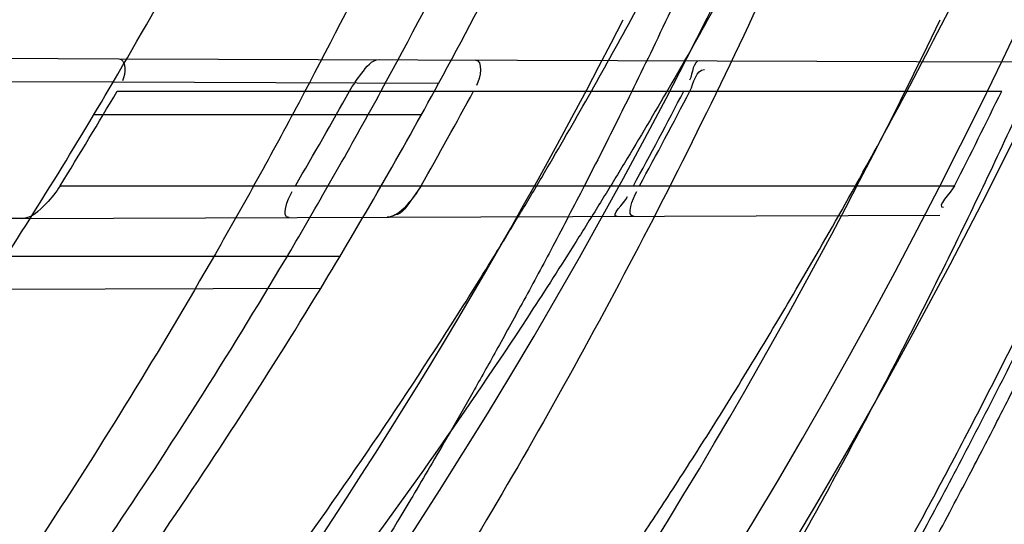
# Model space of a CAD drawing. Header units: millimetres. Extents: x 0 to 297, y 0 to 210.
# Tile 87 of 256: x 147.0966 to 147.159, y 92.8512 to 92.8832. Entities that reach past the tile are written whole.
import ezdxf

# ---------------------------------------------------------------- set-up
doc = ezdxf.new("R2010")
doc.units = ezdxf.units.MM
doc.header["$LTSCALE"] = 16.335
doc.layers.get('0').update_dxf_attribs({"linetype": 'CONTINUOUS'})
for name, color, linetype in [('01_GLOBAL', 7, 'CONTINUOUS'), ('INTFCLR_1', 7, 'CONTINUOUS'), ('INTFCLR_144815', 7, 'CONTINUOUS')]:
    doc.layers.add(name, color=color, linetype=linetype)

msp = doc.modelspace()

# ---------------------------------------------------------------- linework, layer by layer
at = {"color": 7, "linetype": 'Continuous'}
msp.add_circle((147.7028034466, 92.1254639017), 2.28, dxfattribs=at)
at = {"color": 9, "linetype": 'Continuous'}
msp.add_arc((147.7028034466, 92.1254639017), 2.2507792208, 92.9674534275, 177.0325465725, dxfattribs=at)
at = {"layer": '01_GLOBAL', "color": 7, "linetype": 'Continuous'}
msp.add_circle((147.7028034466, 92.1254639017), 2.31, dxfattribs=at)
at = {"layer": 'INTFCLR_1', "color": 6, "linetype": 'Continuous'}
for p, q in [((147.0497517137, 92.88087376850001), (147.1028510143, 92.8806884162)), ((147.1024913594, 92.8791896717), (147.0946443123, 92.8792170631)), ((147.0967045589, 92.8705534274), (147.0417603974, 92.8703616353))]:
    msp.add_line(p, q, dxfattribs=at)
at = {"layer": 'INTFCLR_1', "color": 9, "linetype": 'Continuous'}
for p, q in [((147.1028510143, 92.8806884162), (147.1597579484, 92.8804897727)), ((147.1231331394, 92.879117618), (147.1024913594, 92.8791896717)), ((147.1027525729, 92.8786316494), (147.1588309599, 92.8786316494)), ((147.1220406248, 92.8771316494), (147.1012724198, 92.8771316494)), ((147.0991366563, 92.8726316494), (147.1558372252, 92.8726316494)), ((147.0967045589, 92.8705534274), (147.1549014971, 92.8707565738)), ((147.1168630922, 92.8681316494), (147.0956864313, 92.8681316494)), ((147.115653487, 92.8661195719), (147.0943301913, 92.8660451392))]:
    msp.add_line(p, q, dxfattribs=at)
at = {"layer": 'INTFCLR_1', "color": 7, "linetype": 'Continuous'}
msp.add_line((147.1220164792, 92.8726316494), (147.1214953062, 92.8718560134), dxfattribs=at)
at = {"layer": 'INTFCLR_1', "color": 6, "linetype": 'Continuous'}
for centre, radius, start, end in [((146.8326356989, 93.03763164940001), 0.3620710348, 270, 90.00000002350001), ((146.8326356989, 93.03763164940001), 0.3440948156, 270, 90.00000002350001), ((146.8326356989, 93.03763164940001), 0.312931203, 326.7481499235, 329.5812702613), ((146.8326356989, 93.03763164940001), 0.330931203, 328.7836486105, 331.3802865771), ((146.8324772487, 93.03742425), 0.313470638, 328.2843877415, 329.564842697), ((146.8327107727, 93.0378127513), 0.3262455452, 329.5817052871, 330.7961649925), ((146.832488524, 93.03743400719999), 0.3331459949, 330.3510127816, 331.5315365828), ((146.832663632, 93.0376277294), 0.3448531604, 331.4155767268, 332.5448306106), ((146.8330340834, 93.0376276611), 0.3448686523, 331.4169919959, 332.5461806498), ((146.832663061, 93.03762813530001), 0.3628572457, 332.9534276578, 334.0122375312)]:
    msp.add_arc(centre, radius, start, end, dxfattribs=at)
at = {"layer": 'INTFCLR_1', "color": 9, "linetype": 'Continuous'}
for radius, start, end in [(0.330931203, 331.3802865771, 334.6943264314), (0.312931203, 329.5812702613, 333.1113287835), (0.330931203, 325.2879487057, 328.7836486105)]:
    msp.add_arc((146.8326356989, 93.03763164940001), radius, start, end, dxfattribs=at)
at = {"layer": 'INTFCLR_1', "color": 6, "linetype": 'Continuous'}
for points, knots in [([(147.0687421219, 93.29563164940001), (147.0680098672, 93.29563164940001), (147.0693330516, 93.2931111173), (147.0704693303, 93.29172068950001), (147.0723263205, 93.28928078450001), (147.0746177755, 93.2865210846), (147.0775470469, 93.28299903), (147.080971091, 93.27890891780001), (147.0846437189, 93.27446035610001), (147.0882701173, 93.26998999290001), (147.0916458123, 93.2657319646), (147.0947448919, 93.2617356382), (147.0975630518, 93.2580185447), (147.100110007, 93.25458663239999), (147.1024035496, 93.25143207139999), (147.1044661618, 93.24854131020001), (147.1063189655, 93.24589767), (147.1079764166, 93.2434940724), (147.109457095, 93.2413147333), (147.1107791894, 93.2393416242), (147.1119635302, 93.23755181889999), (147.1130167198, 93.235942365), (147.1139517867, 93.2344985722), (147.1147816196, 93.2332054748), (147.1157213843, 93.2317287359), (147.1167390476, 93.23011252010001), (147.1179255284, 93.2282043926), (147.1189332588, 93.2265622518), (147.1198501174, 93.2250516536), (147.1206424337, 93.2237350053), (147.1215180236, 93.2222660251), (147.1224842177, 93.22062728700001), (147.1235503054, 93.2187965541), (147.1247223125, 93.21675634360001), (147.1260120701, 93.2144766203), (147.1274302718, 93.21192636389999), (147.1289898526, 93.20906621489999), (147.1307073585, 93.2058462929), (147.1325944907, 93.2022184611), (147.1346618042, 93.1981270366), (147.1369222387, 93.1935038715), (147.1393944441, 93.1882537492), (147.1420944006, 93.1822619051), (147.1450364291, 93.1753818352), (147.1482313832, 93.1674373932), (147.1516877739, 93.1581768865), (147.1553587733, 93.14738762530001), (147.1590017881, 93.1353669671), (147.1623609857, 93.1226214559), (147.1652568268, 93.10972884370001), (147.1676651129, 93.0968010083), (147.1695853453, 93.0838891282), (147.1710275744, 93.0709911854), (147.1719965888, 93.05813761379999), (147.1725011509, 93.0453158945), (147.1725469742, 93.0325462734), (147.1721391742, 93.0198169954), (147.171280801, 93.0071297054), (147.1699742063, 92.99449457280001), (147.1682169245, 92.9818861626), (147.1660086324, 92.9693213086), (147.1633383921, 92.9567727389), (147.1602041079, 92.94425636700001), (147.1566465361, 92.9319458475), (147.1528751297, 92.9204393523), (147.1491593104, 92.9102243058), (147.1457087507, 92.9015000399), (147.1425365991, 92.8940034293), (147.1396288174, 92.8875126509), (147.136972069, 92.8818585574), (147.1345472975, 92.8769025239), (147.1323371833, 92.8725413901), (147.130325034, 92.8686912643), (147.1284994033, 92.8652891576), (147.1268466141, 92.8622800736), (147.1253496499, 92.85960988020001), (147.1239936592, 92.85723391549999), (147.1227647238, 92.8551144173), (147.1216541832, 92.85322630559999), (147.1206539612, 92.8515468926), (147.1197533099, 92.8500510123), (147.1189386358, 92.8487109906), (147.1179864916, 92.8471584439), (147.1170567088, 92.8456599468), (147.1160957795, 92.84412860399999), (147.1152647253, 92.8428151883), (147.1143298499, 92.84135168), (147.1132770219, 92.8397205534), (147.1120898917, 92.837902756), (147.1107550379, 92.8358842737), (147.109257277, 92.8336513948), (147.107577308, 92.8311858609), (147.1056960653, 92.8284703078), (147.1035922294, 92.82548916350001), (147.1012492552, 92.8222342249), (147.0986446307, 92.81869165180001), (147.095755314, 92.8148491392), (147.0925736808, 92.81071697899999), (147.0890986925, 92.8063077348), (147.0853575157, 92.80167437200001), (147.0815402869, 92.7970384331), (147.0779667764, 92.7927652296), (147.0748968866, 92.789078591), (147.0724998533, 92.7861981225), (147.070552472, 92.7836530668), (147.0693788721, 92.7822194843), (147.0679949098, 92.7796316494), (147.0687421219, 92.7796316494)], [0, 0, 0, 0, 0.003860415, 0.007501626, 0.0124785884, 0.0188917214, 0.0268498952, 0.0364677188, 0.0470694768, 0.0572444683, 0.0668187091, 0.0757144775, 0.083905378, 0.09140992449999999, 0.0982451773, 0.1044667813, 0.1101313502, 0.1152642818, 0.1198589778, 0.1240215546, 0.1277856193, 0.1311734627, 0.1341617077, 0.1368541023, 0.1392736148, 0.1433897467, 0.1469230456, 0.1511192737, 0.1535471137, 0.1562389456, 0.1592204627, 0.1625628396, 0.1662680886, 0.1703891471, 0.174967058, 0.1800766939, 0.1857729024, 0.1921414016, 0.1993155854, 0.2073311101, 0.2163077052, 0.2264451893, 0.2379233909, 0.250953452, 0.2658909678, 0.283062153, 0.3030578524, 0.3259639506, 0.3492662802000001, 0.3725305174, 0.3956109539, 0.4185782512, 0.4413347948, 0.4640172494, 0.4865192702, 0.508968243, 0.531324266, 0.5536477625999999, 0.5759939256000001, 0.5982772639, 0.620747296, 0.6432362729, 0.6658996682, 0.68875599, 0.7107777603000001, 0.7297237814, 0.7460531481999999, 0.7602331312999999, 0.7726347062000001, 0.7835467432, 0.793166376, 0.8017211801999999, 0.8093215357, 0.8160683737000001, 0.8220758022, 0.8274205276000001, 0.8322066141, 0.8364980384, 0.8403367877, 0.8437547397, 0.8468031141, 0.8495420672, 0.8520223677, 0.8564046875, 0.8588391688, 0.8615533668, 0.8645986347, 0.8679945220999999, 0.8717882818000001, 0.8760445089, 0.8807522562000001, 0.8859628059, 0.8917731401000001, 0.898168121, 0.9051985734, 0.9129160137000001, 0.9213486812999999, 0.9305434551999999, 0.9404096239, 0.9509435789, 0.961943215, 0.9720502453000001, 0.980371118, 0.9870628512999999, 0.992271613, 0.9960607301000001, 1, 1, 1, 1]), ([(147.0687421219, 92.7796316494), (147.0695765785, 92.7796316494), (147.0710237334, 92.7806068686), (147.0732486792, 92.7819463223), (147.0757995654, 92.7837998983), (147.0789536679, 92.78621498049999), (147.0827092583, 92.7892984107), (147.0868482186, 92.7928925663), (147.0910477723, 92.79673500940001), (147.0950116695, 92.80053311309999), (147.0986438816, 92.80415209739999), (147.1019501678, 92.80756746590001), (147.1049461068, 92.8107620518), (147.107653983, 92.813732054), (147.1100921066, 92.81647650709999), (147.1122806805, 92.81899733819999), (147.1142479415, 92.8213114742), (147.1160099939, 92.82342388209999), (147.1175861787, 92.82534548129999), (147.1189934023, 92.8270878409), (147.1202530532, 92.828669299), (147.1213970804, 92.83012358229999), (147.1225240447, 92.83157239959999), (147.123724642, 92.8331346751), (147.1249992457, 92.8348159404), (147.1262604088, 92.83650316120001), (147.1274992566, 92.8381825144), (147.1287882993, 92.8399539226), (147.1302152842, 92.8419444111), (147.131810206, 92.84420661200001), (147.1335924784, 92.846783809), (147.1355808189, 92.8497229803), (147.1377917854, 92.8530728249), (147.140242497, 92.8568933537), (147.1429592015, 92.861268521), (147.1459674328, 92.8662949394), (147.1492907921, 92.8720905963), (147.1529541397, 92.8788115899), (147.1569786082, 92.8866408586), (147.1613909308, 92.895852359), (147.1661049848, 92.9065772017), (147.1708180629, 92.91847841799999), (147.1752249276, 92.93102624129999), (147.1791389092, 92.9437452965), (147.1825261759, 92.9565113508), (147.1853979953, 92.9693107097), (147.1877529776, 92.9820756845), (147.1896101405, 92.9948409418), (147.1909735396, 93.00755209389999), (147.1918561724, 93.02022938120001), (147.1922659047, 93.0328602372), (147.1922092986, 93.0454468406), (147.1916906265, 93.0579966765), (147.1907127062, 93.07050178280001), (147.1892753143, 93.0829675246), (147.187377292, 93.0953920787), (147.1850186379, 93.1077564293), (147.1821898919, 93.1200882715), (147.1788863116, 93.1323721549), (147.1750915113, 93.1446222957), (147.1708160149, 93.1567764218), (147.1662306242, 93.1683760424), (147.1616300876, 93.17888244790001), (147.1573218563, 93.1879248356), (147.1533932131, 93.19561622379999), (147.1498208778, 93.2022183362), (147.1465812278, 93.20791453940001), (147.1436479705, 93.2128584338), (147.140997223, 93.2171670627), (147.1386015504, 93.22093898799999), (147.1364409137, 93.22424590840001), (147.1344943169, 93.2271532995), (147.1327470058, 93.229707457), (147.1311776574, 93.2319576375), (147.1297748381, 93.23393568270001), (147.1285161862, 93.23568453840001), (147.1273854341, 93.237235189), (147.1263043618, 93.2387000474), (147.1251805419, 93.2402055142), (147.1239422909, 93.24184332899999), (147.1226668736, 93.2435068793), (147.1213873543, 93.2451529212), (147.120091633, 93.2467985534), (147.1186694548, 93.2485796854), (147.1170808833, 93.2505381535), (147.1153015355, 93.25269419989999), (147.1133143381, 93.2550569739), (147.1110956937, 93.2576388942), (147.1086258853, 93.2604465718), (147.1058792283, 93.263488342), (147.1028357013, 93.2667628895), (147.099478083, 93.27026211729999), (147.0957850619, 93.2739726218), (147.0917574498, 93.27786179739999), (147.0874623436, 93.28182281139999), (147.0831967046, 93.28555323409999), (147.0792915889, 93.2887810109), (147.0760051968, 93.2913109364), (147.073359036, 93.29324438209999), (147.0710713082, 93.29462673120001), (147.0695920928, 93.29563164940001), (147.0687421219, 93.29563164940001)], [0, 0, 0, 0, 0.0042187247, 0.0081401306, 0.0133978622, 0.0200459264, 0.0282638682, 0.0379443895, 0.0477615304, 0.05703690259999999, 0.0656973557, 0.0736821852, 0.0810680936, 0.0878383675, 0.0940009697, 0.0996271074, 0.1047154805, 0.1093563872, 0.1135342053, 0.1172803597, 0.1206792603, 0.1237557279, 0.1266349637, 0.1299589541, 0.1337168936, 0.1373013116, 0.1406085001, 0.1442672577, 0.148377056, 0.1529904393, 0.1582606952, 0.164218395, 0.1709303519, 0.1785521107, 0.1871652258, 0.1969659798, 0.2081658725, 0.2209392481, 0.2356613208, 0.2526660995, 0.2725685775, 0.2948769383, 0.3173640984, 0.3397873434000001, 0.3621386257, 0.3841211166, 0.4060891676, 0.4277469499, 0.4493218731, 0.470705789, 0.4919793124, 0.5131981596, 0.5343255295, 0.5554668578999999, 0.5765984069, 0.5977513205, 0.6189954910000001, 0.6402209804, 0.6617015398, 0.6832900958, 0.7050415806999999, 0.7268239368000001, 0.7463339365, 0.7630160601, 0.7774553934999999, 0.7899931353, 0.8009638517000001, 0.8105830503, 0.8190545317, 0.8265380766, 0.8331730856, 0.8390248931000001, 0.8442268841, 0.8488182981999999, 0.8528943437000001, 0.8564866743, 0.8597116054, 0.8625968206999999, 0.8656908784, 0.8692094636, 0.8729771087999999, 0.8762884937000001, 0.879749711, 0.8835661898, 0.8878115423, 0.8924986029, 0.8976989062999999, 0.9034198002, 0.9097088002, 0.9166034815, 0.9241390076, 0.9323094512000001, 0.9411199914, 0.9506041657, 0.9606137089, 0.9706541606, 0.9792553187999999, 0.9862062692, 0.9916647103, 0.9957028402, 1, 1, 1, 1]), ([(147.1174870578, 92.8786316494), (147.117706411, 92.8790240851), (147.1182203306, 92.8797182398), (147.118894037, 92.88063241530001), (147.1193715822, 92.88063074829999)], [0, 0, 0, 0, 0.4849164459, 1, 1, 1, 1]), ([(147.0991366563, 92.8726316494), (147.0988844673, 92.87222355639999), (147.0982249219, 92.8714158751), (147.0973083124, 92.87055553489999), (147.0967045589, 92.8705534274)], [0, 0, 0, 0, 0.4427639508, 1, 1, 1, 1])]:
    msp.add_open_spline(points, degree=3, knots=knots, dxfattribs=at)
at = {"layer": 'INTFCLR_1', "color": 9, "linetype": 'Continuous'}
for points, knots in [([(147.1352425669, 93.1495098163), (147.1379952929, 93.14164178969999), (147.1429940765, 93.1254736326), (147.1477529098, 93.1046918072), (147.1501024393, 93.09081219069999), (147.151047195, 93.08426445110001), (147.151638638, 93.07985863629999), (147.1530856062, 93.06772189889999), (147.1544764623, 93.04770806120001), (147.1542807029, 93.0276232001), (147.1535512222, 93.0153442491), (147.1532177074, 93.0108633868), (147.1526544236, 93.00419454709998), (147.1511010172, 92.9899942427), (147.1474849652, 92.9685843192), (147.1430641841, 92.95080514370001), (147.1400632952, 92.9406015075), (147.1388460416, 92.9366002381), (147.1366541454, 92.9297366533), (147.1320236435, 92.91648816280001), (147.124625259, 92.8984289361), (147.1170139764, 92.8829220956), (147.1121048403, 92.87387096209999), (147.1103239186, 92.8706785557), (147.1076776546, 92.8660211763), (147.101977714, 92.8564219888), (147.0929326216, 92.8426084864), (147.0818447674, 92.827530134), (147.0738492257, 92.81769368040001), (147.0692400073, 92.8122947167), (147.0675023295, 92.81027962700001), (147.0645699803, 92.8069282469), (147.059151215, 92.8008948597), (147.053263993, 92.7946267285), (147.047929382, 92.78903803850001), (147.0447760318, 92.7857530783), (147.0421529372, 92.78285660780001), (147.0404461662, 92.78102579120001), (147.0382254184, 92.7776381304), (147.0420399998, 92.77914588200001), (147.0441807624, 92.7804356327), (147.0467768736, 92.78202657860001), (147.049052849, 92.7835556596), (147.0517912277, 92.7854541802), (147.0555009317, 92.78817176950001), (147.0602492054, 92.79186222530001), (147.067344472, 92.7977012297), (147.0736957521, 92.8033972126), (147.0792529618, 92.8087266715), (147.0832359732, 92.812657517), (147.0904141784, 92.8200586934), (147.1006451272, 92.8316000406), (147.1126583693, 92.84694521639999), (147.1212603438, 92.85951606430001), (147.1263733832, 92.8676917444), (147.1282611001, 92.87079789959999), (147.1311015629, 92.87556381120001), (147.1371674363, 92.88626496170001), (147.1458250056, 92.9036348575), (147.1517810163, 92.9181513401), (147.1545442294, 92.9256703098)], [0, 0, 0, 0, 0.0419449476, 0.0850695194, 0.1071739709, 0.1127634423, 0.1183584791, 0.1295423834, 0.1742656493, 0.2191961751, 0.2304978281, 0.2361598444, 0.2418057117, 0.2641744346, 0.3080240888, 0.3509528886, 0.3562644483, 0.3615432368, 0.3719979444, 0.3925183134, 0.4321501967, 0.4701192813, 0.4793724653, 0.4839620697, 0.48851378, 0.5063269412, 0.5401307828, 0.5715496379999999, 0.6004673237, 0.6038923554, 0.6072711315, 0.6138564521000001, 0.6263016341, 0.6480618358, 0.6572019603, 0.6650284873, 0.6713159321, 0.6759369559, 0.6799952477, 0.6841765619, 0.6887949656, 0.6950107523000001, 0.6986911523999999, 0.7027318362, 0.7117342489, 0.7218512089, 0.7329803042, 0.7579718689, 0.7647510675, 0.7717251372, 0.7861300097, 0.8166264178, 0.8492835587, 0.8841348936, 0.8932111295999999, 0.8978052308, 0.9024247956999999, 0.92112918, 0.9596906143, 1, 1, 1, 1]), ([(147.0432510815, 92.7796316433), (147.0431330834, 92.7796316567), (147.0428441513, 92.77968862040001), (147.0428590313, 92.7802080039), (147.043168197, 92.78074236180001), (147.0437027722, 92.7815366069), (147.0445175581, 92.7825251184), (147.046088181, 92.7843056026), (147.0479460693, 92.786252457), (147.0500136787, 92.7883830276), (147.0523867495, 92.79080681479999), (147.0572874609, 92.7957986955), (147.0632966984, 92.8020416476), (147.0688203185, 92.8080382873), (147.0718101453, 92.8113712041), (147.0735816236, 92.81337496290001), (147.0782783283, 92.8187413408), (147.0864250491, 92.8285190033), (147.0977271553, 92.8435162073), (147.106950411, 92.8572622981), (147.1127640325, 92.86681826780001), (147.1154623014, 92.871453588), (147.1172776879, 92.87462997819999), (147.1222795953, 92.88363180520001), (147.1300362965, 92.8990567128), (147.1375818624, 92.91703545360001), (147.1423047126, 92.93022711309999), (147.1445398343, 92.9370600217), (147.1457809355, 92.941042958), (147.1488392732, 92.9511954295), (147.1533458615, 92.9688880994), (147.157034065, 92.99020578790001), (147.1586182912, 93.0043449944), (147.159192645, 93.0109841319), (147.1595326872, 93.0154446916), (147.1602764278, 93.0276675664), (147.1604760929, 93.0476640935), (147.1590577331, 93.0675881), (147.157582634, 93.0796680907), (147.1569796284, 93.0840538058), (147.1560162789, 93.0905724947), (147.1536199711, 93.10439313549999), (147.1487661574, 93.12508522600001), (147.1436711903, 93.1411717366), (147.1408661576, 93.1489990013)], [0, 0, 0, 0, 0.0008731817, 0.001718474, 0.0032338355, 0.0055641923, 0.008732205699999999, 0.0127298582, 0.0231213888, 0.0286463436, 0.0346993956, 0.04822263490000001, 0.0804125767, 0.0988155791, 0.1085508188, 0.1135449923, 0.1186070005, 0.1613231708, 0.2076862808, 0.2575123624, 0.2837454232, 0.2904461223, 0.2972015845, 0.3108183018, 0.3666504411, 0.4248609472, 0.4549769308, 0.4703146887, 0.4780576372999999, 0.4858477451, 0.5487776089, 0.6130123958, 0.6457680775, 0.6540347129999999, 0.6623246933, 0.6788711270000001, 0.74464742, 0.8101273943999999, 0.8265053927, 0.8346996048, 0.8428861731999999, 0.8752668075, 0.9384714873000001, 1, 1, 1, 1]), ([(147.1602071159, 92.92629006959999), (147.1573959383, 92.918807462), (147.1513353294, 92.90435984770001), (147.1425342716, 92.8870880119), (147.1363700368, 92.87644944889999), (147.1334825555, 92.8717095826), (147.1315628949, 92.86861924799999), (147.1263605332, 92.860480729), (147.1176083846, 92.8479676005), (147.1053924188, 92.83269961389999), (147.0949921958, 92.82121808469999), (147.0876965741, 92.81385489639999), (147.0836469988, 92.80994239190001), (147.0779933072, 92.80463400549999), (147.0715340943, 92.7989617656), (147.0643214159, 92.79314721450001), (147.0594957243, 92.7894714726), (147.0557195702, 92.7867597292), (147.0529460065, 92.7848729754), (147.049824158, 92.7828152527), (147.0467200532, 92.781041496), (147.0439979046, 92.7796315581), (147.0432510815, 92.7796316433)], [0, 0, 0, 0, 0.1254392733, 0.2455954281, 0.3039386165, 0.3183545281, 0.3326935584, 0.3610298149, 0.4699340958, 0.5721292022, 0.6676979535, 0.7128867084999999, 0.7347758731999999, 0.7560605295, 0.8345894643, 0.86959304, 0.9014329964, 0.9297831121, 0.9425142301, 0.954114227, 0.9882800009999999, 1, 1, 1, 1])]:
    msp.add_open_spline(points, degree=3, knots=knots, dxfattribs=at)
at = {"layer": 'INTFCLR_1', "color": 6, "linetype": 'Continuous'}
for points in [[(147.1028510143, 92.8806884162), (147.1033243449, 92.88068676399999), (147.103319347, 92.8796950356), (147.1030795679, 92.87928692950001)], [(147.125437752, 92.8806095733), (147.1259794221, 92.8806076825), (147.125785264, 92.8794631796), (147.1255270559, 92.8789870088)], [(147.1397016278, 92.8805597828), (147.139237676, 92.88056140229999), (147.1392567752, 92.87974538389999), (147.1390428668, 92.87933368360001)], [(147.1390645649, 92.8786316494), (147.1393188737, 92.8791211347), (147.1394335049, 92.8800087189), (147.1399851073, 92.8800067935)], [(147.1558372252, 92.8726316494), (147.1556042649, 92.8721753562), (147.1546312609, 92.8712583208), (147.15514358, 92.87126010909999)], [(147.113654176, 92.87061259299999), (147.113102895, 92.87061066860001), (147.113563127, 92.8717803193), (147.113842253, 92.87225571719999)], [(147.1344467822, 92.8706851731), (147.1339742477, 92.87068352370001), (147.1348817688, 92.87152426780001), (147.1351078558, 92.87193920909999)], [(147.1355190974, 92.87068891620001), (147.1349878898, 92.870687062), (147.1354345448, 92.8718070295), (147.1356886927, 92.872273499)]]:
    msp.add_open_spline(points, degree=3, dxfattribs=at)
at = {"layer": 'INTFCLR_1', "color": 7, "linetype": 'Continuous'}
msp.add_open_spline([(147.1220164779, 92.8726316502), (147.1217949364, 92.87224220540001), (147.1212226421, 92.8714868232), (147.1204116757, 92.8706306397), (147.1198653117, 92.8706342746)], degree=3, knots=[0, 0, 0, 0, 0.4505609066, 1, 1, 1, 1], dxfattribs=at)
msp.add_open_spline([(147.1214953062, 92.8718560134), (147.121165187, 92.8714416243), (147.1208558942, 92.8707811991), (147.1203260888, 92.87077934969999)], degree=3, dxfattribs=at)
at = {"layer": 'INTFCLR_144815', "color": 6, "linetype": 'Continuous'}
for radius in [0.3828680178, 0.364857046]:
    msp.add_circle((146.8326356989, 93.03763164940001), radius, dxfattribs=at)
for radius, start, end in [(0.5278075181, 313.9937911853, 154.5150993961), (0.49294334, 282.2440355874, 71.2863570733), (0.3966228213, 45.0000000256, 314.9999999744), (0.3959130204, 44.99999995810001, 315.0000000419), (0.3953393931, 44.99999997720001, 315.0000000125), (0.3889523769, 308.490992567, 51.50900743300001), (0.4069633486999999, 316.9838592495, 43.0161407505), (0.3840109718, 313.9992414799, 46.00075850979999), (0.3574013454, 295.6072723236, 334.3927276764), (0.3393903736, 297.0737153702, 332.9262846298)]:
    msp.add_arc((146.8326356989, 93.03763164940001), radius, start, end, dxfattribs=at)
at = {"layer": 'INTFCLR_144815', "color": 9, "linetype": 'Continuous'}
for centre, radius, start, end in [((146.8326356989, 93.03763164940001), 0.4896672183, 292.4997540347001, 54.0964566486), ((146.8326378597, 93.037632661), 0.4417306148, 292.4997540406, 54.09645665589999), ((146.8326511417, 93.03763533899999), 0.434262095, 311.2505121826, 48.7494878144), ((146.8326356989, 93.03763164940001), 0.3958087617, 314.0862202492, 45.9137797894), ((146.8326356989, 93.03763164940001), 0.3863437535, 313.8592910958, 46.1407088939), ((146.8326356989, 93.03763164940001), 0.3838160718, 314.0319604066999, 45.9680396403)]:
    msp.add_arc(centre, radius, start, end, dxfattribs=at)
at = {"layer": 'INTFCLR_144815', "color": 6, "linetype": 'Continuous'}
for points, knots in [([(147.1000017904, 92.7706317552), (147.099727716, 92.7706367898), (147.0997250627, 92.7716931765), (147.1002170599, 92.7722851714), (147.1006721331, 92.7731087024), (147.1011651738, 92.77384567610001), (147.1017516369, 92.7747055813), (147.1024417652, 92.7756704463), (147.1032341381, 92.776750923), (147.1041312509, 92.7779487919), (147.1051340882, 92.7792688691), (147.1062444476, 92.78071599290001), (147.1074648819, 92.7822968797), (147.1087976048, 92.7840181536), (147.1102428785, 92.785884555), (147.1117982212, 92.78789788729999), (147.1134596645, 92.79005859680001), (147.1152251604, 92.79237013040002), (147.1170968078, 92.79484195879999), (147.11907733, 92.797485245), (147.1211639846, 92.8003047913), (147.1233499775, 92.8033005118), (147.1256270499, 92.80647066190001), (147.1279885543, 92.8098160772), (147.1304260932, 92.8133353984), (147.1329303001, 92.81702596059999), (147.1354909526, 92.8208837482), (147.1380971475, 92.8249034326), (147.1407375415, 92.8290785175), (147.1434005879, 92.83340150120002), (147.1460747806, 92.83786408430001), (147.1487488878, 92.8424574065), (147.1514121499, 92.8471722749), (147.1540544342, 92.8519993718), (147.1566663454, 92.856929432), (147.1592392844, 92.8619533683), (147.1617654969, 92.8670624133), (147.1642380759, 92.8722482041), (147.1666509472, 92.8775028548), (147.168998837, 92.8828190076), (147.1712772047, 92.8881898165), (147.1734821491, 92.89360886), (147.1756107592, 92.89907116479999), (147.1776563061, 92.90456069), (147.179616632, 92.91007104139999), (147.1814926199, 92.91560357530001), (147.1832864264, 92.9211651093), (147.1849983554, 92.9267575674), (147.1866261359, 92.93237403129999), (147.1881687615, 92.93801125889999), (147.1896244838, 92.9436621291), (147.1909923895, 92.9493212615), (147.1922727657, 92.95498763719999), (147.1934660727, 92.96066109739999), (147.1945727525, 92.96634163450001), (147.1955930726, 92.9720286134), (147.1965271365, 92.9777204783), (147.1973750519, 92.98341533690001), (147.1981370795, 92.9891120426), (147.1988135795, 92.99481027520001), (147.1994048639, 93.0005096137), (147.1999112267, 93.00620974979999), (147.2003329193, 93.0119102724), (147.2006701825, 93.01761113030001), (147.2009232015, 93.0233121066), (147.2010921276, 93.0290132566), (147.2011770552, 93.0347144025), (147.2011780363, 93.0404156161), (147.2010950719, 93.0461167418), (147.2009281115, 93.0518178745), (147.2006770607, 93.05751885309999), (147.2003417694, 93.0632197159), (147.1999220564, 93.0689202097), (147.1994176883, 93.074620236), (147.198828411, 93.080319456), (147.1981539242, 93.0860176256), (147.1973939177, 93.0917142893), (147.1965480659, 93.09740890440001), (147.1956160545, 93.10310072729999), (147.1945975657, 93.1087889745), (147.1934922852, 93.1144727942), (147.1923000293, 93.1201506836), (147.1910207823, 93.12582057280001), (147.1896545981, 93.131480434), (147.1882014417, 93.1371288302), (147.1866611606, 93.1427648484), (147.1850338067, 93.14838687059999), (147.1833198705, 93.1539920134), (147.1815202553, 93.1595765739), (147.1796361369, 93.1651366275), (147.1776688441, 93.17066839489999), (147.1756200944, 93.17616762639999), (147.1734920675, 93.1816295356), (147.1712874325, 93.1870488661), (147.1690094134, 93.1924198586), (147.1666618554, 93.1977362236), (147.1642492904, 93.2029911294), (147.1617769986, 93.20817719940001), (147.1592510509, 93.21328655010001), (147.1566783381, 93.2183108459), (147.1540666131, 93.2232413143), (147.1514244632, 93.2280688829), (147.1487612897, 93.23278426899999), (147.1460872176, 93.23737816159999), (147.1434130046, 93.2418413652), (147.1407498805, 93.2461650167), (147.1381093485, 93.2503408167), (147.1355029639, 93.2543612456), (147.1329420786, 93.2582197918), (147.1304375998, 93.2619111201), (147.1279997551, 93.265431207), (147.125637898, 93.26877740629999), (147.1233603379, 93.27194848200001), (147.1211742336, 93.2749445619), (147.1190855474, 93.2777670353), (147.1170990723, 93.2804183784), (147.1152184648, 93.2829020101), (147.1134463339, 93.2852221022), (147.1117843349, 93.2873834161), (147.1102333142, 93.2893910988), (147.1087934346, 93.2912505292), (147.1074642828, 93.2929671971), (147.1062450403, 93.2945465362), (147.1051345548, 93.29599381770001), (147.1041315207, 93.2973141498), (147.1032343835, 93.29851204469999), (147.1024419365, 93.2995926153), (147.1017517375, 93.30055757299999), (147.1011652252, 93.30141754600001), (147.1006721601, 93.3021545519), (147.1002170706, 93.3029781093), (147.0997250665, 93.30357011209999), (147.0997277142, 93.304626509), (147.1000017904, 93.30463154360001)], [0, 0, 0, 0, 0.0014101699, 0.0032891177, 0.0045779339, 0.0061083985, 0.0078869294, 0.009919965, 0.0122145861, 0.0147783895, 0.0176190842, 0.0207426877, 0.0241618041, 0.0278931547, 0.0319414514, 0.0363053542, 0.040981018, 0.0459630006, 0.0512683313, 0.0569309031, 0.0629543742, 0.0693130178, 0.0760084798, 0.08303351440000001, 0.0903785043, 0.09803123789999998, 0.105976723, 0.1141977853, 0.122675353, 0.1313888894, 0.140317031, 0.1494380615, 0.1587304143, 0.1681731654, 0.1777462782, 0.187430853, 0.1972092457, 0.2070653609, 0.2169845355, 0.2269535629, 0.2369608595, 0.2469959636, 0.2570491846, 0.2671179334, 0.2771316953, 0.2871355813, 0.2971697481, 0.3071923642, 0.3172217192, 0.3272506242, 0.3372572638, 0.3472396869, 0.357200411, 0.3671408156, 0.3770633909, 0.3869713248, 0.3968625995, 0.4067348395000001, 0.4165894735, 0.4264283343, 0.4362532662, 0.4460650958, 0.4558661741, 0.4656577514, 0.4754424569, 0.4852217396, 0.4949982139, 0.504773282, 0.5145496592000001, 0.5243287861, 0.5341133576, 0.5439047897, 0.5537055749, 0.5635169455, 0.5733411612, 0.5831795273, 0.5930338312, 0.6029053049, 0.6127948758, 0.6227033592, 0.6326318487, 0.6425809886, 0.652548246, 0.6625317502, 0.6725323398, 0.682550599, 0.6925874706, 0.7026400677, 0.7127021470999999, 0.7227700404, 0.7328393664, 0.7429043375, 0.7529583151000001, 0.7629934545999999, 0.7730007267, 0.7829699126, 0.7928892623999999, 0.8027455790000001, 0.8125242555, 0.8222091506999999, 0.8317827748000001, 0.8412261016, 0.8505191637, 0.8596410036, 0.8685700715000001, 0.8772846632, 0.8857633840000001, 0.8939857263, 0.9019325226, 0.9095865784, 0.9169329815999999, 0.9239594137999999, 0.9306564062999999, 0.9370174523, 0.9430388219, 0.9487194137, 0.9540603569, 0.95906494, 0.9637380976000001, 0.9680861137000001, 0.9721162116, 0.9758363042, 0.9792548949, 0.9823802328, 0.9852207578, 0.987784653, 0.9900795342, 0.9921128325, 0.9938914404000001, 0.9954219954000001, 0.9967108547, 0.9985898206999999, 1, 1, 1, 1]), ([(147.108707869, 93.29563164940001), (147.1084310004, 93.29563164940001), (147.1084189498, 93.2945661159), (147.1088854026, 93.2939562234), (147.1093179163, 93.293115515), (147.1097871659, 93.29236199), (147.1103458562, 93.291483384), (147.1110035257, 93.2904976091), (147.1117585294, 93.28939440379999), (147.1126129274, 93.28817225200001), (147.1135675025, 93.28682643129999), (147.1146233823, 93.2853527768), (147.1157813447, 93.28374669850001), (147.1170420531, 93.2820034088), (147.1184057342, 93.2801181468), (147.1198723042, 93.27808602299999), (147.1214410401, 93.2759024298), (147.1231107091, 93.27356285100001), (147.1248792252, 93.271063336), (147.1267437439, 93.26840038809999), (147.128700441, 93.2655713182), (147.130744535, 93.2625742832), (147.1328701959, 93.25940851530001), (147.135070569, 93.2560744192), (147.1373378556, 93.252573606), (147.1396633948, 93.248908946), (147.1420378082, 93.24508453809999), (147.1444511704, 93.2411056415), (147.1468932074, 93.23697855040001), (147.1493534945, 93.2327104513), (147.1518216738, 93.2283092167), (147.1542876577, 93.2237831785), (147.1567417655, 93.21914097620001), (147.1591748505, 93.2143913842), (147.161578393, 93.2095431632), (147.1639445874, 93.2046048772), (147.1662663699, 93.1995847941), (147.1685374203, 93.19449081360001), (147.1707521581, 93.18933038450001), (147.1729057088, 93.1841104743), (147.1749938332, 93.17883761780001), (147.1770129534, 93.1735177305), (147.1789599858, 93.168156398), (147.1808324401, 93.1627584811), (147.1826281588, 93.1573287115), (147.184345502, 93.1518710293), (147.1859830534, 93.1463893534), (147.1875398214, 93.14088681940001), (147.1890149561, 93.135366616), (147.1904079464, 93.12983117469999), (147.1917183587, 93.12428304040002), (147.1929460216, 93.1187240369), (147.194090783, 93.1131561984), (147.1951526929, 93.1075808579), (147.1961317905, 93.10199958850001), (147.1970282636, 93.0964132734), (147.1978422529, 93.09082314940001), (147.198574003, 93.08522979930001), (147.1992237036, 93.0796341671), (147.1997916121, 93.0740365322), (147.2002779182, 93.06843761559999), (147.2006828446, 93.06283752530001), (147.201006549, 93.0572368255), (147.2012491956, 93.0516354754), (147.2014108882, 93.0460339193), (147.2014917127, 93.0404320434), (147.2014917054, 93.0348302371), (147.2014108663, 93.0292283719), (147.2012491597, 93.0236268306), (147.2010065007, 93.0180255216), (147.2006827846, 93.01242485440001), (147.20027785, 93.0068248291), (147.1997915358, 93.0012259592), (147.1992236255, 92.9956284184), (147.1985739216, 92.9900328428), (147.1978421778, 92.98443960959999), (147.197028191, 92.9788495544), (147.1961317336, 92.9732633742), (147.1951526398, 92.96768215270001), (147.1940907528, 92.96210695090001), (147.1929459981, 92.956539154), (147.1917183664, 92.95098029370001), (147.1904079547, 92.9454321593), (147.1890149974, 92.9398968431), (147.1875398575, 92.93437661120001), (147.1859831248, 92.9288741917), (147.1843455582, 92.9233924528), (147.1826282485, 92.91793486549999), (147.1808325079, 92.91250501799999), (147.178960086, 92.9071071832), (147.1770130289, 92.9017457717), (147.1749939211, 92.8964259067), (147.1729057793, 92.8911529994), (147.1707522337, 92.8859330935), (147.1685374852, 92.8807726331), (147.1662664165, 92.87567860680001), (147.1639446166, 92.8706584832), (147.1615784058, 92.8657201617), (147.1591748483, 92.86087191), (147.1567417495, 92.8561222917), (147.1542876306, 92.85148006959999), (147.1518216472, 92.8469540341), (147.1493534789, 92.84255282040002), (147.1468932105, 92.8382847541), (147.1444511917, 92.8341576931), (147.1420378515, 92.8301788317), (147.1396634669, 92.8263544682), (147.1373379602, 92.82268985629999), (147.1350707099, 92.8191890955), (147.1328703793, 92.81585505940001), (147.1307447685, 92.81268936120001), (147.1287007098, 92.80969237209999), (147.12674404, 92.8068633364), (147.1248795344, 92.8042004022), (147.1231110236, 92.80170089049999), (147.1214413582, 92.7993613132), (147.1198726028, 92.79717769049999), (147.1184060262, 92.79514555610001), (147.117042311, 92.7932602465), (147.1157815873, 92.79151693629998), (147.114623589, 92.78991080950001), (147.11356769, 92.78843713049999), (147.1126130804, 92.787091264), (147.11175866, 92.7858690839), (147.1110036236, 92.7847658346), (147.1103459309, 92.78378002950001), (147.1097872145, 92.7829013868), (147.1093179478, 92.78214783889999), (147.1088854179, 92.7813071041), (147.1084189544, 92.7806972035), (147.1084309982, 92.7796316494), (147.108707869, 92.7796316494)], [0, 0, 0, 0, 0.0014861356, 0.0034579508, 0.0048068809, 0.0064063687, 0.0082626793, 0.0103820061, 0.0127711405, 0.0154368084, 0.0183865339, 0.0216275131, 0.0251677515, 0.0290144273, 0.0331753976, 0.0376570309, 0.0424661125, 0.0476073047, 0.0530850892, 0.0589012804, 0.0650564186, 0.0715486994, 0.07837362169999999, 0.08552418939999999, 0.0929907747, 0.1007612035, 0.1088208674, 0.1171531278, 0.1257396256, 0.1345607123, 0.143595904, 0.152824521, 0.1622261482, 0.171780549, 0.1814683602, 0.1912713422, 0.2011724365, 0.211155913, 0.2212074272, 0.2313141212, 0.2414644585, 0.2516478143, 0.2618559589, 0.2720801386, 0.2823146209, 0.2925525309, 0.302790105, 0.3130221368, 0.3232464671, 0.333459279, 0.3436597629, 0.3538452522, 0.3640159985, 0.3741700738, 0.3843086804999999, 0.3944307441, 0.4045380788, 0.4146299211, 0.4247087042, 0.434774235, 0.4448292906, 0.4548738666, 0.4649110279, 0.4749410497, 0.4849671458, 0.4949897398, 0.505012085, 0.515034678, 0.5250607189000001, 0.5350907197, 0.5451277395, 0.5551723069, 0.5652271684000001, 0.5752926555, 0.5853711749, 0.5954630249, 0.6055699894, 0.6156920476, 0.6258303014, 0.6359844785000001, 0.6461547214, 0.6563403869, 0.666540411, 0.676753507, 0.6869773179, 0.6972097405, 0.7074468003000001, 0.7176851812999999, 0.7279191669, 0.7381438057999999, 0.7483515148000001, 0.7585352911, 0.7686855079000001, 0.7787921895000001, 0.7888438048, 0.7988273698, 0.8087285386, 0.8185315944, 0.8282194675, 0.8377739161, 0.8471755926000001, 0.8564042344, 0.8654393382, 0.8742603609, 0.8828468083, 0.8911789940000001, 0.8992385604, 0.907008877, 0.9144753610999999, 0.9216258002, 0.9284505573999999, 0.9349426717, 0.941097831, 0.9469139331, 0.9523916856, 0.9575329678, 0.9623419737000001, 0.9668237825, 0.9709847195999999, 0.9748315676, 0.978371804, 0.9816129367, 0.9845626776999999, 0.9872284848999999, 0.9896176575, 0.9917371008, 0.9935934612, 0.9951930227, 0.9965419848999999, 0.9985138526, 1, 1, 1, 1]), ([(147.1774737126, 93.03763164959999), (147.1774737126, 93.03408945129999), (147.1773695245, 93.02700115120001), (147.1769005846, 93.01637046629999), (147.1761179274, 93.0057395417), (147.1750192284, 92.99510919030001), (147.1736022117, 92.98448113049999), (147.1718643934, 92.9738585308), (147.1698022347, 92.9632462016), (147.1674128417, 92.9526511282), (147.1646953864, 92.9420828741), (147.161647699, 92.9315557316), (147.1582727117, 92.92108641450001), (147.1545735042, 92.9106967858), (147.1505601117, 92.9004145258), (147.1462460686, 92.8902726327), (147.1416542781, 92.8803122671), (147.1368163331, 92.87058151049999), (147.1317748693, 92.8611374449), (147.1265856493, 92.85204255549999), (147.1213166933, 92.8433636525), (147.1160474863, 92.83516870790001), (147.1108644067, 92.8275202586), (147.1058552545, 92.8204697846), (147.1011012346, 92.8140519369), (147.0966707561, 92.8082803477), (147.0926151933, 92.80315041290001), (147.0889666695, 92.79864073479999), (147.0857447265, 92.7947177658), (147.0829483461, 92.79133955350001), (147.0805785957, 92.7884737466), (147.0786107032, 92.7860480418), (147.0770645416, 92.78412398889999), (147.075840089, 92.7824105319), (147.0750404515, 92.7814119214), (147.0742890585, 92.7796316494), (147.0748011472, 92.7796316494)], [0, 0, 0, 0, 0.0374136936, 0.0748639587, 0.1123780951, 0.1499879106, 0.1877264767, 0.2256114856, 0.2636616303, 0.3018965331, 0.3403130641, 0.3789003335, 0.4176356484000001, 0.4564792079, 0.4953691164, 0.5342020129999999, 0.5728718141, 0.611197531, 0.6489667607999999, 0.6859303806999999, 0.721782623, 0.7561939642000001, 0.788825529, 0.8193610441, 0.8475376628, 0.8731799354, 0.8962089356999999, 0.9166076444, 0.9344457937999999, 0.9498358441, 0.9629038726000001, 0.9737937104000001, 0.9826269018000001, 0.9895233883, 0.9945911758, 1, 1, 1, 1]), ([(147.091447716, 92.7706317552), (147.0911815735, 92.7706365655), (147.0911667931, 92.7716634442), (147.0916656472, 92.7722346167), (147.0921197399, 92.7730327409), (147.0926141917, 92.7737470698), (147.0932019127, 92.77458111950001), (147.0938940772, 92.77551732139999), (147.0946890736, 92.7765661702), (147.0955894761, 92.77772931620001), (147.0965963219, 92.77901153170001), (147.0977110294, 92.7804169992), (147.0989347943, 92.78195053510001), (147.1002689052, 92.78361741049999), (147.1017144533, 92.7854232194), (147.1032723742, 92.78737392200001), (147.1049431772, 92.7894755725), (147.1067270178, 92.79173444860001), (147.1086232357, 92.79415650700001), (147.1106300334, 92.7967469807), (147.1127439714, 92.7995096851), (147.114959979, 92.8024469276), (147.1172716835, 92.8055598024), (147.1196716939, 92.8088484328), (147.1221516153, 92.8123118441), (147.1247019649, 92.81594766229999), (147.1273122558, 92.8197520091), (147.1299712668, 92.823719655), (147.1326672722, 92.8278441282), (147.1353883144, 92.83211790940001), (147.1381224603, 92.8365326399), (147.1408580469, 92.84107935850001), (147.1435838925, 92.84574873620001), (147.1462894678, 92.8505312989), (147.1489650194, 92.85541762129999), (147.1516016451, 92.8603984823), (147.1541913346, 92.8654649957), (147.1567269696, 92.870608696), (147.1592023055, 92.8758216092), (147.1616119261, 92.88109628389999), (147.1639511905, 92.88642581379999), (147.1662161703, 92.89180383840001), (147.1684036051, 92.89722459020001), (147.1705107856, 92.90268275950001), (147.1725355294, 92.9081735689), (147.1744761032, 92.913692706), (147.1763311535, 92.9192362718), (147.1780996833, 92.9248008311), (147.1797809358, 92.93038317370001), (147.1813744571, 92.9359806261), (147.182879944, 92.9415906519), (147.1842973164, 92.9472112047), (147.1856265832, 92.9528403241), (147.186867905, 92.95847646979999), (147.1880214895, 92.9641181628), (147.1890876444, 92.9697643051), (147.1900666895, 92.9754138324), (147.190958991, 92.98106595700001), (147.1917649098, 92.98671993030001), (147.1924848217, 92.9923752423), (147.1931190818, 92.99803144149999), (147.193668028, 93.003688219), (147.1941319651, 93.00934531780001), (147.1945111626, 93.01500256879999), (147.1948058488, 93.020659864), (147.195016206, 93.0263171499), (147.1951423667, 93.0319744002), (147.1951703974, 93.03574606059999), (147.1951703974, 93.0376316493)], [0, 0, 0, 0, 0.0027272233, 0.00637693, 0.0088871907, 0.0118720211, 0.0153444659, 0.0193180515, 0.02380733, 0.0288260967, 0.0343890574, 0.0405101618, 0.0472051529, 0.05449051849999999, 0.0623846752, 0.0709044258, 0.0800682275, 0.08989261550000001, 0.1003941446, 0.1115838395, 0.1234656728, 0.1360350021, 0.1492811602, 0.1631910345, 0.1777467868, 0.1929237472, 0.2086919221, 0.2250163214, 0.241858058, 0.2591751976, 0.2769240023, 0.2950599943, 0.3135389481, 0.3323178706, 0.3513557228, 0.3706138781, 0.3900565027, 0.40965088, 0.4293672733, 0.4491790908, 0.4690627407, 0.4889974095, 0.5089649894, 0.5289504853, 0.5489397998, 0.5689220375, 0.5888883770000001, 0.6088300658, 0.6287418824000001, 0.6486179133, 0.6684555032, 0.6882511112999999, 0.7080041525, 0.7277129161, 0.7473782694, 0.7670001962, 0.7865808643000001, 0.8061213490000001, 0.8256243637, 0.8450923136, 0.8645285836, 0.8839363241, 0.9033192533, 0.9226811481, 0.9420259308, 0.9613578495, 0.9806810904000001, 1, 1, 1, 1]), ([(147.1151168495, 92.7857416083), (147.1143787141, 92.7857544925), (147.1156276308, 92.78820794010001), (147.116525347, 92.78970552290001), (147.1180474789, 92.79209975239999), (147.1198782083, 92.79481585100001), (147.1221966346, 92.7982043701), (147.1249401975, 92.8021836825), (147.1280292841, 92.80669849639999), (147.1312345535, 92.811450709), (147.1343198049, 92.81612276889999), (147.1371505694, 92.8204989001), (147.1397182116, 92.8245587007), (147.1420356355, 92.82830215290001), (147.1441247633, 92.83174413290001), (147.1459961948, 92.8348878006), (147.1476694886, 92.8377484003), (147.1491620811, 92.8403425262), (147.1505046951, 92.8427119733), (147.1518049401, 92.8450380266), (147.1531218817, 92.847428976), (147.1544355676, 92.8498529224), (147.1556509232, 92.85212982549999), (147.1567224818, 92.8541662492), (147.1576673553, 92.8559840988), (147.1585009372, 92.8576053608), (147.159275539, 92.8591271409), (147.1600549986, 92.86067461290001), (147.1609020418, 92.8623743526), (147.1618385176, 92.8642764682), (147.1628764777, 92.86641355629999), (147.1640270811, 92.8688201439), (147.1653010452, 92.87153282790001), (147.1667075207, 92.8745887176), (147.1682609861, 92.8780430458), (147.1699714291, 92.88195052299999), (147.1718524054, 92.8863813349), (147.1739221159, 92.8914316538), (147.1761976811, 92.89722079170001), (147.178691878, 92.90389265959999), (147.1814083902, 92.9116011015), (147.184351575, 92.9205773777), (147.1874453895, 92.9309000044), (147.1904830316, 92.94222177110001), (147.1932633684, 92.9540340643), (147.1956760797, 92.96592039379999), (147.1977142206, 92.9778460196), (147.1993786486, 92.989793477), (147.2006712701, 93.0017690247), (147.2015911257, 93.01373916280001), (147.2021405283, 93.025697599), (147.2022625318, 93.0336581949), (147.2022625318, 93.0376316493)], [0, 0, 0, 0, 0.0081673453, 0.0154284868, 0.025145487, 0.0374546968, 0.0524606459, 0.0702814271, 0.0910268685, 0.1129482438, 0.1337055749, 0.1529641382, 0.1706077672, 0.186847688, 0.2016713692, 0.2151515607, 0.2273221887, 0.2383348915, 0.2482619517, 0.2574513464, 0.2678158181, 0.2784602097, 0.2879526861, 0.2963692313, 0.3039179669, 0.3106181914, 0.316537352, 0.3228091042, 0.3297871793, 0.3375473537, 0.3462645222, 0.3560710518, 0.3670580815, 0.3794198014, 0.3932872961, 0.4089598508, 0.4266081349, 0.4465389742, 0.4693403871, 0.4954216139, 0.5253358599, 0.5597543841, 0.5999196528, 0.6445403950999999, 0.6894180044, 0.7341505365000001, 0.7787008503, 0.8232446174, 0.8675822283, 0.911936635, 0.9560410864, 1, 1, 1, 1]), ([(147.2199719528, 93.03763164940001), (147.2199719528, 93.0336872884), (147.2198447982, 93.0257895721), (147.2192718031, 93.01394442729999), (147.2183143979, 93.002098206), (147.2169704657, 92.9902595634), (147.2152370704, 92.97843403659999), (147.2131110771, 92.9666295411), (147.2105896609, 92.95485732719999), (147.2076711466, 92.9431330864), (147.2043559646, 92.93147785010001), (147.2006478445, 92.9199186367), (147.1965553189, 92.9084896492), (147.1920936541, 92.89723326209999), (147.1872869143, 92.88620088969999), (147.182170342, 92.8754533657), (147.176792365, 92.865060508), (147.1712162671, 92.85509972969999), (147.1655201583, 92.84565251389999), (147.1597950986, 92.8367995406), (147.1541405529, 92.8286139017), (147.1486573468, 92.8211541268), (147.1434400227, 92.8144587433), (147.1385691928, 92.8085430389), (147.1341071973, 92.8034007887), (147.1300962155, 92.7990058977), (147.1265604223, 92.79532455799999), (147.1235085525, 92.79230266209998), (147.1209407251, 92.78992407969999), (147.1188462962, 92.7880678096), (147.1170262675, 92.78674872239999), (147.1158306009, 92.7857291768), (147.115116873, 92.78574163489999)], [0, 0, 0, 0, 0.0421285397, 0.08434683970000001, 0.1266414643, 0.1690446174, 0.2115817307, 0.2542734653, 0.2971305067, 0.3401457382, 0.3832945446, 0.4265305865, 0.4697791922, 0.5129300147, 0.5558322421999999, 0.5982870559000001, 0.6400420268, 0.6807938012, 0.7201892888, 0.7578469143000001, 0.7933806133, 0.8264335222, 0.8567170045, 0.8840287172, 0.9082689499, 0.9294277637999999, 0.9475672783, 0.9627965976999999, 0.9752495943, 0.9850650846, 0.9923757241, 1, 1, 1, 1])]:
    msp.add_open_spline(points, degree=3, knots=knots, dxfattribs=at)
at = {"layer": 'INTFCLR_144815', "color": 9, "linetype": 'Continuous'}
for points, knots in [([(147.1575360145, 92.78679719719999), (147.1582732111, 92.7878317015), (147.1612260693, 92.7920007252), (147.1666053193, 92.7998128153), (147.1737615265, 92.8107816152), (147.1792616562, 92.8197921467), (147.1830387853, 92.82627949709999), (147.1856897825, 92.8309270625), (147.1904106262, 92.839475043), (147.1970490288, 92.8523643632), (147.2047063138, 92.8688596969), (147.2100907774, 92.88192942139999), (147.2132489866, 92.8902629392), (147.2144067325, 92.8934013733), (147.2161414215, 92.8981915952), (147.2198027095, 92.9087987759), (147.2249153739, 92.9255924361), (147.2301452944, 92.9464950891), (147.2336731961, 92.9645329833), (147.2356748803, 92.9775045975), (147.2366873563, 92.98509316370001), (147.2380610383, 92.9965983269), (147.2395396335, 93.0141048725), (147.2399817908, 93.02973415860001), (147.2399818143, 93.0376316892)], [0, 0, 0, 0, 0.0141977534, 0.0570997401, 0.1060018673, 0.1605593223, 0.1750635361, 0.1899029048, 0.2203592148, 0.2841982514, 0.3519009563, 0.42356155, 0.4421237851, 0.4515054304, 0.4609492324, 0.4990648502, 0.5769114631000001, 0.6570654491, 0.7397891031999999, 0.7822307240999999, 0.8037455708, 0.8253529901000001, 0.9117316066, 1, 1, 1, 1]), ([(147.2191648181, 93.0228606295), (147.2188805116, 93.0150087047), (147.2178133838, 92.9986337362), (147.2152335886, 92.978153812), (147.2128657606, 92.96453239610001), (147.2116608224, 92.9583151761), (147.2108314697, 92.9542055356), (147.2084758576, 92.9431865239), (147.2040499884, 92.9257022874), (147.1981053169, 92.90687787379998), (147.1935139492, 92.89421200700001), (147.190812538, 92.8872079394), (147.1867868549, 92.8771700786), (147.1818279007, 92.8658652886), (147.1765385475, 92.8549242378), (147.17352555, 92.84896145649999), (147.1691588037, 92.8405581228), (147.1626450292, 92.8288052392), (147.1539154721, 92.81440725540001), (147.1468515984, 92.8035736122), (147.1424364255, 92.79707773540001), (147.1405352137, 92.7943173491), (147.1393442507, 92.7925962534), (147.1364348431, 92.7884183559), (147.1322880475, 92.78254995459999), (147.1284542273, 92.77709820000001), (147.1265090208, 92.7741076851), (147.1256594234, 92.772749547), (147.124932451, 92.77142613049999), (147.1244422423, 92.7703852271), (147.1243943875, 92.76972037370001), (147.1245296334, 92.7696023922)], [0, 0, 0, 0, 0.0858001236, 0.1790833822, 0.2252548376, 0.2367557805, 0.2482389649, 0.2710367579, 0.3598009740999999, 0.445061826, 0.4864888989, 0.5069045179, 0.5270361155, 0.6045890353, 0.6416374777, 0.6597341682, 0.6775421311, 0.7450519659, 0.8064210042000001, 0.8613741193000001, 0.8862623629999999, 0.8921897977, 0.8979757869, 0.909117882, 0.9477859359, 0.9764348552, 0.98192108, 0.9867019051, 0.9940016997, 0.9980401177, 1, 1, 1, 1]), ([(147.1335745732, 92.7734845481), (147.133439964, 92.7735944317), (147.1334942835, 92.7742573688), (147.1340127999, 92.7752640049), (147.1347661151, 92.77656471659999), (147.1356475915, 92.7778948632), (147.1376656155, 92.78083353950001), (147.1416316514, 92.7861890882), (147.1459165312, 92.7919585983), (147.1489232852, 92.7960690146), (147.150153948, 92.7977624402), (147.1521180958, 92.8004781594), (147.1566774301, 92.8068679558), (147.1639708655, 92.817528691), (147.172985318, 92.83170568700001), (147.179715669, 92.8432894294), (147.1842275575, 92.8515739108), (147.1873383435, 92.8574483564), (147.192797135, 92.86822388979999), (147.1979195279, 92.8793688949), (147.2020790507, 92.8892699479), (147.2048681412, 92.8961736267), (147.2096069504, 92.90865439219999), (147.2157447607, 92.9272108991), (147.2203183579, 92.9444633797), (147.2227521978, 92.9553368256), (147.2236087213, 92.9593905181), (147.2248528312, 92.9655216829), (147.2272973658, 92.9789527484), (147.229720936, 92.9973280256), (147.2308004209, 93.0116357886), (147.2311091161, 93.0175382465)], [0, 0, 0, 0, 0.0019511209, 0.0060578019, 0.0135221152, 0.0184240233, 0.0240553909, 0.0535050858, 0.0932797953, 0.1047395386, 0.110689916, 0.1167852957, 0.1423727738, 0.1988288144, 0.2618001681, 0.3309746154, 0.3492045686, 0.3677228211, 0.4056116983, 0.4848284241, 0.5053718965, 0.5261970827, 0.5684309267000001, 0.6552565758, 0.7455309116, 0.7687000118, 0.7803679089, 0.7920523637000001, 0.8389465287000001, 0.9336333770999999, 1, 1, 1, 1])]:
    msp.add_open_spline(points, degree=3, knots=knots, dxfattribs=at)

doc.saveas('drawing.dxf')
